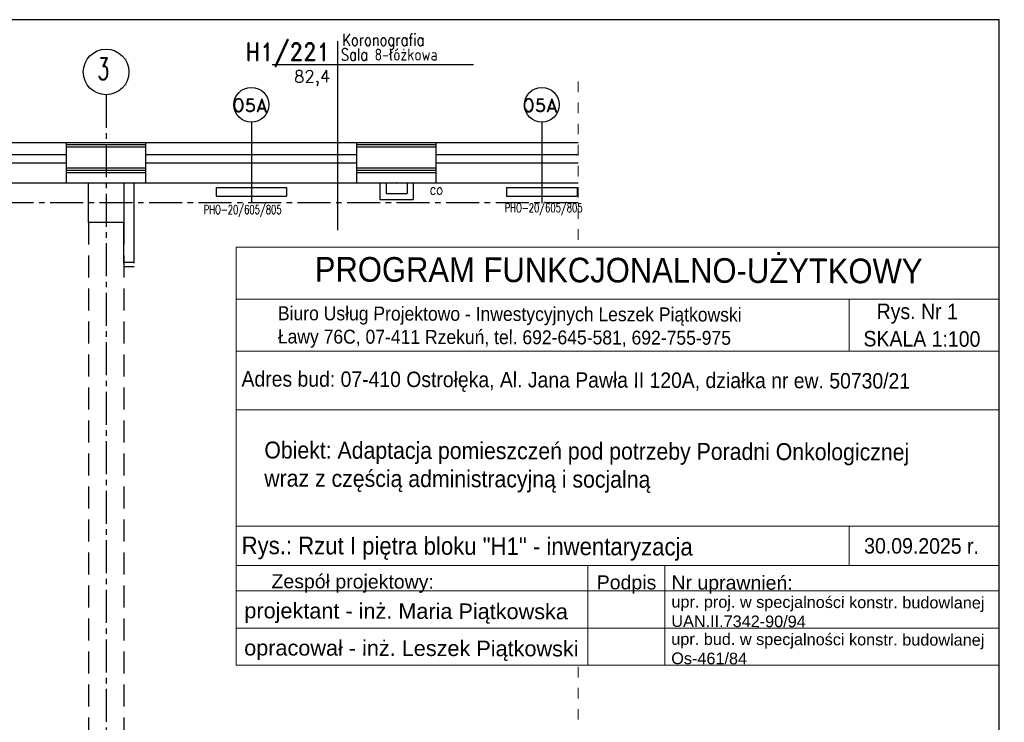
# Model space of a CAD drawing. Header units: millimetres. Extents: x 22487 to 25263, y -970 to 2939.
# Tile 11 of 11: x 24145 to 25263, y 2140 to 2939. Entities that reach past the tile are written whole.
import ezdxf
from ezdxf.enums import TextEntityAlignment as Align

# ---------------------------------------------------------------- set-up
doc = ezdxf.new("R2010")
doc.units = ezdxf.units.MM
for name, pattern in [('CENTER2', [1.125, 0.75, -0.125, 0.125, -0.125]), ('DASHED', [0.75, 0.5, -0.25]), ('Przerywana', [24, 12, -12])]:
    doc.linetypes.add(name, pattern=pattern)
for name, color, linetype in [('DOCIEPLENIE', 8, 'Continuous'), ('ML-grzejniki', 3, 'Continuous'), ('ML-opis grzejniki', 1, 'Continuous'), ('NAZWY_POM_ARCHITEKTURA', 7, 'Continuous'), ('OKNA', 250, 'Continuous'), ('OKNA_OPIS', 7, 'Continuous'), ('OPIS', 7, 'Continuous'), ('opisy', 2, 'Continuous'), ('OPISY_ARCHITEKTURA', 7, 'Continuous'), ('OSIE', 1, 'CENTER2'), ('PODCIAGI', 251, 'DASHED'), ('s-piony c.o', 1, 'Continuous'), ('SCIANY_WEWNETRZNE', 5, 'Continuous'), ('SCIANY_ZEWNĘTRZNE', 5, 'Continuous'), ('SLUPY', 250, 'Continuous'), ('SLUSARKA', 7, 'Continuous'), ('TABELKA', 7, 'Continuous'), ('TEKST', 6, 'Continuous')]:
    doc.layers.add(name, color=color, linetype=linetype)
doc.layers.add('szachty tabelki', color=251, linetype='Continuous', lineweight=30)
doc.layers.add('ŚCIANY_STARE', color=250, linetype='Continuous', lineweight=25)
doc.styles.add('ARIAL', font='arial.ttf', dxfattribs={"width": 0.9})
doc.styles.add('ROMAND', font='romand', dxfattribs={"height": 20})
doc.styles.add('ROMANS', font='ROMANS.shx', dxfattribs={"width": 0.6})
doc.linetypes.add('BATTING', pattern='A,0.0001,-0.1,[134,ltypeshp.shx,S=0.1,R=0,X=-0.1,Y=0],-0.2,[134,ltypeshp.shx,S=0.1,R=180,X=0.1,Y=0],-0.1', length=0.4001)
doc.linetypes.add('ZIGZAG', pattern='A,0.0001,-0.2,[131,ltypeshp.shx,S=0.2,R=0,X=-0.2,Y=0],-0.4,[131,ltypeshp.shx,S=0.2,R=180,X=0.2,Y=0],-0.2', length=0.8001)

# ---------------------------------------------------------------- blocks, each defined once
blk = doc.blocks.new('OKNO_SCIANA_1X1')
for p, q in [((0.5, 1.5), (0.5, -0.5)), ((0, 1), (1, 1)), ((0, 0.7), (1, 0.7)), ((0, 0.5), (1, 0.5)), ((0, 0), (1, 0))]:
    blk.add_line(p, q)
blk = doc.blocks.new('NR_POMIESZCZENIA')
for p, q in [((0, 33.1), (0, -38.5)), ((-92.9, 0), (193.2, 0))]:
    blk.add_line(p, q)
at = {"style": 'ROMAND', "width": 0.9}
blk.add_attdef('205', text='', height=25, dxfattribs=at).set_placement((-10.2, 5.6), align=Align.RIGHT)
at = {"style": 'ROMANS', "width": 0.8}
for tag, p, height in [('SEKRETARIAT', (17.4, 5.6), 17), ('TERAKOTA', (16.1, -24.6), 12.5), ('FARBA', (17.6, -44.3), 12.5), ('SUFIT', (18.1, -63.8), 12.5)]:
    blk.add_attdef(tag, p, '', height=height, dxfattribs=at)
at = {"style": 'ROMANS'}
blk.add_attdef('25.50', text='', height=17, rotation=0.9, dxfattribs=at).set_placement((-10.3, -24.7), align=Align.RIGHT)
blk = doc.blocks.new('OBUDOWA_CO')
for p, q in [((-19, 0), (-19, 19)), ((19, 19), (-19, 19)), ((-12, 0), (-12, 12)), ((12, 12), (-12, 12)), ((12, 0), (12, 12)), ((19, 0), (19, 19))]:
    blk.add_line(p, q)
blk.add_point((0, 0))

msp = doc.modelspace()

# ---------------------------------------------------------------- linework, layer by layer
for p, q in [((24737.7, 2822.2), (24737.7, 2730.2)), ((24617.7, 2799.2), (24779, 2799.2)), ((24617.7, 2785.4), (24779, 2785.4)), ((24617.7, 2776.2), (24779, 2776.2)), ((24617.7, 2753.2), (24779, 2753.2))]:
    msp.add_line(p, q)
at = {"layer": 'DOCIEPLENIE', "linetype": 'BATTING', "ltscale": 0.2}
for p, q in [((24197.7, 2799.2), (24287.6, 2799.2)), ((24527.7, 2799.2), (24617.6, 2799.2)), ((24197.7, 2770.2), (24287.7, 2770.2)), ((24197.7, 2765.2), (24287.7, 2765.2)), ((24527.7, 2770.2), (24617.7, 2770.2)), ((24527.7, 2765.2), (24617.7, 2765.2))]:
    msp.add_line(p, q, dxfattribs=at)
at = {"layer": 'DOCIEPLENIE', "linetype": 'ZIGZAG', "ltscale": 5}
for p, q in [((24197.7, 2796.7), (24287.6, 2796.7)), ((24527.7, 2796.7), (24617.6, 2796.7)), ((24197.7, 2767.7), (24287.7, 2767.7)), ((24527.7, 2767.7), (24617.7, 2767.7))]:
    msp.add_line(p, q, dxfattribs=at)
at = {"layer": 'ML-grzejniki', "ltscale": 50}
for p, q in [((24367.7, 2748.1), (24447.7, 2748.1)), ((24367.7, 2748.1), (24367.7, 2738.1)), ((24447.7, 2748.1), (24447.7, 2738.1)), ((24697.7, 2748.1), (24777.7, 2748.1)), ((24697.7, 2748.1), (24697.7, 2738.1)), ((24777.7, 2748.1), (24777.7, 2738.1)), ((24367.7, 2738.1), (24447.7, 2738.1)), ((24697.7, 2738.1), (24777.7, 2738.1))]:
    msp.add_line(p, q, dxfattribs=at)
at = {"layer": 'NAZWY_POM_ARCHITEKTURA'}
msp.add_line((24505.5, 2856.9), (24505.5, 2699.5), dxfattribs=at)
at = {"layer": 'OKNA_OPIS', "linetype": 'Continuous'}
for centre in [(24407.7, 2842), (24737.7, 2842)]:
    msp.add_circle(centre, 19.8, dxfattribs=at)
at = {"layer": 'OPISY_ARCHITEKTURA', "linetype": 'Przerywana', "lineweight": 9}
for p, q in [((24779, 2868.5), (24779, 2678.4)), ((24779, 2203.4), (24779, 877.1))]:
    msp.add_line(p, q, dxfattribs=at)
at = {"layer": 'OSIE', "ltscale": 50}
for p, q in [((24242.7, 2853.4), (24242.7, 1289.3)), ((24779, 2730.7), (22566.8, 2730.7))]:
    msp.add_line(p, q, dxfattribs=at)
at = {"layer": 'PODCIAGI', "ltscale": 50}
for p, q in [((24222.7, 2708.2), (24222.7, 1073.2)), ((24262.7, 2708.2), (24262.7, 1073.2))]:
    msp.add_line(p, q, dxfattribs=at)
at = {"layer": 'SCIANY_ZEWNĘTRZNE'}
for p, q in [((24197.7, 2753.2), (24197.7, 2799.2)), ((24287.7, 2753.2), (24287.7, 2799.2)), ((24527.7, 2753.2), (24527.7, 2799.2)), ((24617.7, 2753.2), (24617.7, 2799.2)), ((24197.7, 2794.2), (24287.6, 2794.2)), ((24527.7, 2794.2), (24617.6, 2794.2)), ((24197.7, 2753.2), (24287.7, 2753.2)), ((24527.7, 2753.2), (24617.7, 2753.2))]:
    msp.add_line(p, q, dxfattribs=at)
at = {"layer": 'SLUPY'}
msp.add_lwpolyline([(24222.7, 2753.2), (24262.7, 2753.2), (24262.7, 2708.2), (24222.7, 2708.2)], close=True, dxfattribs=at)
at = {"layer": 'SLUSARKA', "ltscale": 50}
for p, q in [((24262.7, 2663.2), (24274.7, 2663.2)), ((24262.7, 2658.2), (24274.7, 2658.2))]:
    msp.add_line(p, q, dxfattribs=at)
at = {"layer": 'szachty tabelki', "lineweight": 5, "ltscale": 100}
for p, q in [((24390.6, 2680.3), (25256.8, 2680.3)), ((24390.6, 2680.3), (24390.6, 2205.3)), ((25256.8, 2680.3), (25256.8, 2205.3)), ((24390.6, 2621.1), (25256.8, 2621.1)), ((25086.8, 2621.1), (25086.8, 2562)), ((24390.6, 2562), (25256.8, 2562)), ((24390.6, 2495.3), (25256.8, 2495.3)), ((24790.1, 2318.4), (24790.1, 2205.3)), ((24877.5, 2318.4), (24877.5, 2205.3))]:
    msp.add_line(p, q, dxfattribs=at)
at = {"layer": 'szachty tabelki', "color": 250, "lineweight": 5, "ltscale": 100}
for p, q in [((24390.6, 2363.1), (25256.8, 2363.1)), ((25086.8, 2363.1), (25086.8, 2318.4)), ((24390.6, 2318.4), (25256.8, 2318.4)), ((24390.6, 2289.8), (25256.8, 2289.8)), ((24390.6, 2247.5), (25256.8, 2247.5)), ((24390.6, 2205.3), (25256.8, 2205.3))]:
    msp.add_line(p, q, dxfattribs=at)
at = {"layer": 'TABELKA', "ltscale": 25}
for p, q in [((22486.8, 2938.7), (25256.8, 2938.7)), ((25256.8, 2938.7), (25256.8, -970.2))]:
    msp.add_line(p, q, dxfattribs=at)
at = {"layer": 'TEKST'}
msp.add_circle((24242.7, 2879.3), 25.9, dxfattribs=at)
at = {"layer": 'ŚCIANY_STARE'}
for p, q in [((24274.7, 2662.2), (24274.7, 2753.2)), ((24262.7, 2662.2), (24262.7, 2708.2))]:
    msp.add_line(p, q, dxfattribs=at)

# ---------------------------------------------------------------- block references
at = {"layer": 'NAZWY_POM_ARCHITEKTURA'}
ref = msp.add_blockref('NR_POMIESZCZENIA', (24505.5, 2887.7), dxfattribs=dict(at, xscale=0.7999999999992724, yscale=0.7999999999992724, zscale=0.7999999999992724))
ref.add_attrib('205', 'H1/221', dxfattribs={"layer": '0', "height": 20, "style": 'ROMAND', "width": 0.9}).set_placement((24497.3, 2892.2), align=Align.RIGHT)
ref.add_attrib('25.50', '82,4', dxfattribs={"layer": '0', "height": 13.6, "rotation": 0.9, "style": 'ROMANS'}).set_placement((24497.2, 2867.9), align=Align.RIGHT)
ref.add_attrib('SEKRETARIAT', 'Sala 8-łóżkowa', (24509.5, 2892.2), dxfattribs={"layer": '0', "height": 13.6, "style": 'ROMANS', "width": 0.8})
at = {"layer": 'OKNA', "xscale": 240, "yscale": 46.00000000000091, "zscale": 240}
for p in [(23957.7, 2753.2), (24287.7, 2753.2)]:
    msp.add_blockref('OKNO_SCIANA_1X1', p, dxfattribs=at)
at = {"layer": 'SCIANY_WEWNETRZNE', "rotation": 180}
msp.add_blockref('OBUDOWA_CO', (24572.7, 2753.2), dxfattribs=at)

# ---------------------------------------------------------------- texts
at = {"layer": 'ML-opis grzejniki', "style": 'ROMANS', "width": 0.7}
for p in [(24695.5, 2720), (24353.6, 2717.9)]:
    msp.add_text('PHO-20/605/805', height=10, dxfattribs=at).set_placement(p)
at = {"layer": 'NAZWY_POM_ARCHITEKTURA', "style": 'ROMANS', "width": 0.8}
msp.add_text('Koronografia', height=13.6, dxfattribs=at).set_placement((24511, 2909.1))
at = {"layer": 'OKNA_OPIS', "linetype": 'Continuous', "style": 'ROMAND'}
for p in [(24386, 2833.9), (24715.6, 2833.9)]:
    msp.add_text('O5A', height=15, dxfattribs=at).set_placement(p)
at = {"layer": 'OPIS', "color": 18, "insert": (24437.9, 2613.1), "char_height": 15.84, "width": 588.365, "attachment_point": 1, "rotation": 359.8164, "style": 'ARIAL'}
msp.add_mtext('Biuro Usług Projektowo - Inwestycyjnych Leszek Piątkowski\\PŁawy 76C, 07-411 Rzekuń, tel. 692-645-581, 692-755-975', dxfattribs=at)
at = {"layer": 'OPIS', "color": 18, "true_color": 0x000000, "attachment_point": 1, "rotation": 359.8164, "style": 'ARIAL'}
for s, insert, char_height, width in [('\\pxt4;Rys. Nr 1', (25118.1, 2616.2), 17.6, 165.463), ('SKALA 1:100', (25103.1, 2585.1), 17.6, 177.847), ('\\pxt4;Adres bud: 07-410 Ostrołęka, Al. Jana Pawła II 120A, działka nr ew. 50730/21\\P\\pxt4;', (24396.6, 2539.4), 17.5, 888.619), ('\\pxt1,2,4;Rys.: Rzut I piętra bloku "H1" - inwentaryzacja', (24396.7, 2351.5), 20, 902.368)]:
    msp.add_mtext(s, dxfattribs=dict(at, insert=insert, char_height=char_height, width=width))
at = {"layer": 'OPIS', "color": 250, "insert": (24422.5, 2459.4), "char_height": 19.2, "attachment_point": 1, "rotation": 359.8164, "style": 'ARIAL'}
msp.add_mtext('\\pxt4;Obiekt: Adaptacja pomieszczeń pod potrzeby Poradni Onkologicznej \\P\\pxt4;wraz z częścią administracyjną i socjalną', dxfattribs=at)
at = {"layer": 'OPIS', "color": 250, "insert": (25103.9, 2349.8), "char_height": 17.6, "width": 152.298, "attachment_point": 1, "rotation": 359.8164, "style": 'ARIAL'}
msp.add_mtext('\\pxt4;30.09.2025 r.', dxfattribs=at)
at = {"layer": 'OPIS', "color": 18, "insert": (24430.6, 2308.6), "char_height": 15.84, "width": 267.788, "attachment_point": 1, "rotation": 359.8164}
msp.add_mtext('{\\fArial|b0|i0|c238|p34;Zespół projektowy:}', dxfattribs=at)
at = {"layer": 'OPIS', "color": 18, "linetype": 'Continuous', "ltscale": 12, "true_color": 0x000000, "insert": (24800.1, 2307.4), "char_height": 15.84, "width": 80.139, "attachment_point": 1, "rotation": 359.8164}
msp.add_mtext('{\\fArial|b0|i0|c238|p34;Podpis}', dxfattribs=at)
at = {"layer": 'OPIS', "color": 250, "attachment_point": 1, "rotation": 359.8164}
for s, insert, char_height, width in [('{\\fArial|b0|i0|c238|p34;Nr uprawnień:}', (24885, 2307.2), 15.84, 140.108), ('{\\fArial|b0|i0|c238|p34;upr. proj. w specjalności konstr. budowlanej\\PUAN.II.7342-90/94}', (24884.9, 2284), 13.2, 450.588), ('{\\fArial|b0|i0|c238|p34;upr. bud. w specjalności konstr. budowlanej\\POs-461/84}', (24884.8, 2241.7), 13.2, 450.588), ('{\\fArial|b0|i0|c238|p34;upr. bud. w specjalności konstr. budowlanej\\POs-461/84}', (24884.8, 2241.7), 13.2, 450.588)]:
    msp.add_mtext(s, dxfattribs=dict(at, insert=insert, char_height=char_height, width=width))
at = {"layer": 'OPIS', "color": 18, "true_color": 0x000000, "char_height": 17.6, "attachment_point": 1, "rotation": 359.8164}
for s, insert, width in [('\\pxt4;{\\fArial|b0|i0|c238|p34;projektant - inż. Maria Piątkowska}', (24399.8, 2276.2), 393.444), ('\\pxt4;{\\fArial|b0|i0|c238|p34;opracował - inż. Leszek Piątkowski}', (24399.6, 2234), 420.543), ('\\pxt4;{\\fArial|b0|i0|c238|p34;opracował - inż. Leszek Piątkowski}', (24399.6, 2234), 420.543)]:
    msp.add_mtext(s, dxfattribs=dict(at, insert=insert, width=width))
at = {"layer": 'opisy', "color": 18, "true_color": 0x000000, "insert": (24479.8, 2669.2), "char_height": 28, "width": 951.027, "attachment_point": 1, "rotation": 359.8164, "style": 'ARIAL'}
msp.add_mtext('\\pxt4;PROGRAM FUNKCJONALNO-UŻYTKOWY', dxfattribs=at)
at = {"layer": 's-piony c.o', "ltscale": 50, "style": 'ROMANS', "width": 0.8}
msp.add_text('co', height=12, dxfattribs=at).set_placement((24610.3, 2740))
at = {"layer": 'TEKST', "style": 'ROMANS', "width": 0.6}
msp.add_text('3', height=25, dxfattribs=at).set_placement((24233.1, 2870.3))

doc.saveas('drawing.dxf')
